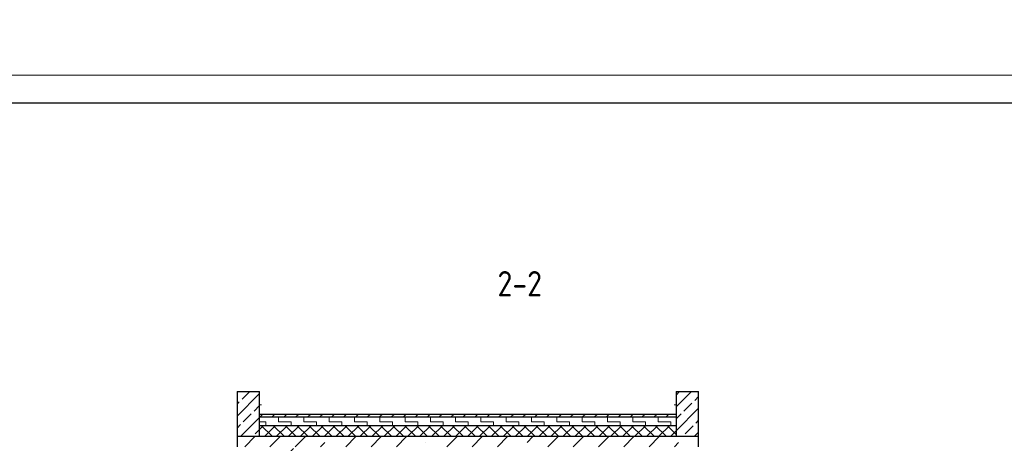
# Model space of a CAD drawing. Header units: millimetres. Extents: x 259029 to 2494469, y -731578 to -57567.
# Tile 118 of 207: x 368722 to 386213, y -532790 to -525268. Entities that reach past the tile are written whole.
import ezdxf

# ---------------------------------------------------------------- set-up
doc = ezdxf.new("R2010")
doc.units = ezdxf.units.MM
for name, color, linetype, lineweight in [('Standard', 7, 'Continuous', 25), ('Выноски', 20, 'Continuous', 20), ('Общий01', 7, 'Continuous', 13), ('Стена', 7, 'Continuous', 50), ('Стена_ бетон несущ.', 253, 'Continuous', 70), ('Текст', 41, 'Continuous', 30), ('ТОНКИЕ', 7, 'Continuous', 9)]:
    doc.layers.add(name, color=color, linetype=linetype, lineweight=lineweight)
doc.layers.add('ТОЛСТЫЕ_ОСНОВНЫЕ', color=6, linetype='Continuous')
doc.styles.add('ГОСТ', font='GOST_Common.ttf')
pattern_1 = [(45, (368366.14, -589557.86), (-212.132, 212.132), []), (45, (368260.08, -589451.8), (-212.132, 212.132), [200, -70])]

# ---------------------------------------------------------------- blocks, each defined once
blk = doc.blocks.new('*U27')
at = {"layer": 'ТОЛСТЫЕ_ОСНОВНЫЕ', "color": 6}
blk.add_lwpolyline([(20, 5), (886, 5), (886, 415), (20, 415)], close=True, dxfattribs=at)
at = {"layer": 'ТОНКИЕ'}
blk.add_lwpolyline([(0, 0), (891, 0), (891, 420), (0, 420)], close=True, dxfattribs=at)

msp = doc.modelspace()

# ---------------------------------------------------------------- hatches: boundary and pattern name
at = {"layer": 'Standard', "linetype": 'Continuous', "lineweight": 13}
h = msp.add_hatch(dxfattribs=at)
h.set_pattern_fill('____', scale=225, style=0, pattern_type=2)
h.set_pattern_definition([(0, (368816.14, -589107.86), (225, 225), [225, -225]), (90, (368816.14, -589107.86), (-225, 225), [225, -225])])
h.paths.add_polyline_path([(372982.8, -532321.9), (372982.8, -532471.9), (380382.8, -532471.9), (380382.8, -532321.9)], flags=0)
at = {"layer": 'Стена_ бетон несущ.', "linetype": 'Continuous', "lineweight": 13}
h = msp.add_hatch(dxfattribs=at)
h.set_pattern_fill('__________7', color=9, scale=100, style=0, pattern_type=2)
h.set_pattern_definition(pattern_1)
h.paths.add_polyline_path([(372582.8, -531871.9), (372582.8, -532671.9), (372982.8, -532671.9), (372982.8, -531871.9)], flags=0)
h = msp.add_hatch(dxfattribs=at)
h.set_pattern_fill('__________7', color=9, scale=100, style=0, pattern_type=2)
h.set_pattern_definition(pattern_1)
h.paths.add_polyline_path([(380382.8, -531871.9), (380382.8, -532671.9), (380782.8, -532671.9), (380782.8, -531871.9)], flags=0)
h = msp.add_hatch(dxfattribs=at)
h.set_pattern_fill('__________5', scale=100, style=0, pattern_type=2)
h.set_pattern_definition([(45, (368366.14, -589557.86), (-212.132, 212.132), []), (45, (368260.08, -589451.8), (-212.132, 212.132), [])])
h.paths.add_polyline_path([(372982.8, -532271.9), (372982.8, -532321.9), (380382.8, -532321.9), (380382.8, -532271.9)], flags=0)
h = msp.add_hatch(dxfattribs=at)
h.set_pattern_fill('__________6', scale=100, style=0, pattern_type=2)
h.set_pattern_definition([(45, (368366.14, -589557.86), (-106.066, 106.066), []), (135, (368366.14, -589557.86), (-106.066, -106.066), [])])
h.paths.add_polyline_path([(372982.8, -532471.9), (372982.8, -532671.9), (380382.8, -532671.9), (380382.8, -532471.9)], flags=0)
at = {"layer": 'Стена_ бетон несущ.', "linetype": 'Continuous', "lineweight": 25}
h = msp.add_hatch(dxfattribs=at)
h.set_pattern_fill('ANSI35', scale=100, style=0)
h.set_pattern_definition([(45, (20768.1, -119684.4), (-449.0128, 449.0128), []), (45, (21217.1, -119684.4), (-449.0128, 449.0128), [793.75, -158.75, 0, -158.75])])
h.paths.add_polyline_path([(373582.8, -537271.9), (373582.8, -532851.9), (380782.8, -532851.9), (380782.8, -532671.9), (372582.8, -532671.9), (372582.8, -532851.9), (373402.8, -532851.9), (373402.8, -537271.9)])

# ---------------------------------------------------------------- linework, layer by layer
at = {"layer": 'Общий01', "color": 7, "linetype": 'Continuous', "lineweight": 25}
for p, q in [((372982.8, -532271.9), (380382.8, -532271.9)), ((372982.8, -532321.9), (380382.8, -532321.9)), ((372982.8, -532471.9), (380382.8, -532471.9))]:
    msp.add_line(p, q, dxfattribs=at)
at = {"layer": 'Стена', "color": 7, "linetype": 'Continuous', "lineweight": 13}
for p, q in [((373019.8, -532107.4), (372982.8, -532107.4)), ((380345.8, -532107.4), (380382.8, -532107.4))]:
    msp.add_line(p, q, dxfattribs=at)
at = {"layer": 'Стена', "color": 7, "linetype": 'Continuous', "lineweight": 25}
for p, q in [((380782.8, -532671.9), (372582.8, -532671.9)), ((372582.8, -532671.9), (372582.8, -532851.9)), ((380782.8, -532851.9), (380782.8, -532671.9))]:
    msp.add_line(p, q, dxfattribs=at)
at = {"layer": 'Стена_ бетон несущ.', "color": 9, "linetype": 'Continuous', "lineweight": 25}
for p, q in [((372582.8, -531871.9), (372582.8, -532671.9)), ((372582.8, -531871.9), (372982.8, -531871.9)), ((372982.8, -532671.9), (372982.8, -531871.9)), ((380382.8, -531871.9), (380382.8, -532671.9)), ((380382.8, -531871.9), (380782.8, -531871.9)), ((380782.8, -532671.9), (380782.8, -531871.9))]:
    msp.add_line(p, q, dxfattribs=at)

# ---------------------------------------------------------------- block references
at = {"xscale": 100, "yscale": 100, "zscale": 100}
msp.add_blockref('*U27', (316337.4, -568250.7), dxfattribs=at)

# ---------------------------------------------------------------- texts
at = {"layer": 'Выноски'}
note = msp.add_mtext_static_columns([''] * 2, width=18604.939, gutter_width=10240.1, height=0, dxfattribs=dict(at, insert=(295601.8, -509833), char_height=250, attachment_point=1, style='ГОСТ'))
for column, words in zip([note] + note.columns.linked_columns, ['\\pi8790.91665;Общие указания:\\P\\pi570.45,l346.2,t2000;1.^IСтроительство здания должно производиться в соответствии с проектом производства работ (ППР). при {\\H1.66663x; }\\P\\pi0,t346.2;отсутствии проекта ППР в производство строительно-монтажных работ запрещается. {\\H1.18896x; }\\P\\pi570.45,t2000;2.^IМонтаж сборных конструкций вести в соответствии с требованиями СП 70.13330.2012 "Несущие и {\\H1.54818x; }\\P\\pi0,t346.2;ограждающие конструкции "(акт.ред. СНиП 3.03.01-87*).{\\H1.62844x;\\C0; \\H0.61408x;\\P\\pi570.45,t2000;}3.^IВсе сварные работы следует вести в соответствии с ГОСТ 5264-80* "Ручная дуговая сварка.Соединения {\\H1.20169x; }\\P\\pi0,t346.2;сварные" и  ГОСТ 14098-2014 "Соединения сварные арматуры и закладных деталей железобетонных конструкций". {\\H1.54394x; }\\PСварку вести электродами типа Э42А. {\\H1.42985x;\\C0; \\H0.69937x;\\P\\pi570.45,t2000;}4.^IВсе металлические конструкции окрасить эмалью ПФ-1189 по ГОСТ 6465-79 в два слоя. Эмаль наносить на {\\H1.46788x; }\\P\\pi0,t346.2;грунтовку ГФ-021 по ГОСТ 25129-82 (первый слой - на заводе-изготовителе, второй слой - на монтаже).{\\H1.65521x;\\C0; \\H0.60415x;\\P\\pi10052.46968,l0,tz;\\H1.55946x; \\H0.64125x;\\P\\H1.64685x; \\H0.60722x;\\P\\pi812.5,l41.6675;\\H1.23852x; \\H0.80742x;\\P}', '']):
    column.text = words
at = {"layer": 'Текст', "ltscale": 6, "insert": (377604.7, -529731.4), "char_height": 450, "width": 9466.585, "attachment_point": 2, "style": 'ГОСТ'}
msp.add_mtext('{\\W0.9;2-2}', dxfattribs=at)

doc.saveas('drawing.dxf')
